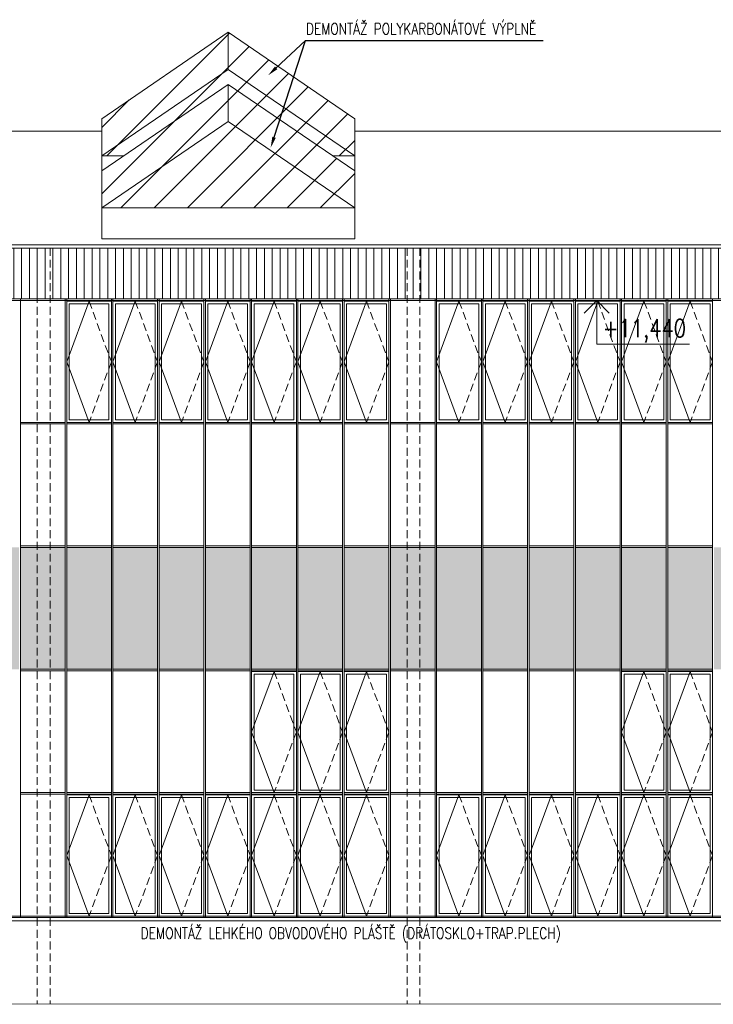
# Model space of a CAD drawing. Header units: millimetres. Extents: x -485339 to 286898, y -1189934 to 1602269.
# Tile 171 of 230: x -110267 to -99017, y -547485 to -531530. Entities that reach past the tile are written whole.
import ezdxf
from ezdxf import colors
from ezdxf.entities.mleader import LeaderData, LeaderLine
from ezdxf.enums import TextEntityAlignment as Align
from ezdxf.math import Vec2, Vec3

# ---------------------------------------------------------------- set-up
doc = ezdxf.new("R2010")
doc.units = ezdxf.units.MM
doc.header["$LTSCALE"] = 10
doc.linetypes.add('DASHED', pattern=[19.05, 12.7, -6.35])
doc.linetypes.add('ČÁRKOVANÁ', pattern=[19.05, 12.7, -6.35])
for name, color, linetype, lineweight, true_color in [('BOUR_OBV.PLÁŠT', 7, 'Continuous', 18, 0x4ccd32), ('BOUR_OKNA', 7, 'Continuous', 18, 0x4ccd32), ('BOUR_ŠRAFY', 7, 'Continuous', 18, 0x4ccd32), ('BOURÁNÍ_POPIS', 7, 'Continuous', 18, 0x4ccd32)]:
    doc.layers.add(name, color=color, linetype=linetype, lineweight=lineweight, true_color=true_color)
for name, color, linetype, lineweight in [('St_kóty_výškové', 132, 'Continuous', 18), ('St_otvory_okna', 40, 'Continuous', 18), ('St_sloupy_opláštění_pohled', 25, 'ČÁRKOVANÁ', 18), ('St_čáry_obrys', 5, 'Continuous', 35), ('St_čáry_plné', 250, 'Continuous', 18), ('St_šrafy', 250, 'Continuous', 18)]:
    doc.layers.add(name, color=color, linetype=linetype, lineweight=lineweight)
doc.styles.add('ROMANS', font='romans.shx', dxfattribs={"width": 0.8})
doc.styles.get("Standard").update_dxf_attribs({"font": 'simplex.shx', "width": 0.8})

# ---------------------------------------------------------------- blocks, each defined once
blk = doc.blocks.new('*U3875')
at = {"layer": 'St_sloupy_opláštění_pohled'}
for points in [[(-105, 6125), (-105, -6125)], [(105, 6125), (105, -6125)]]:
    blk.add_lwpolyline(points, dxfattribs=at)
blk = doc.blocks.new('*U3876')
at = {"layer": 'St_šrafy'}
for p in [(-36000, 0), (-30000, 0)]:
    blk.add_blockref('*U3875', p, dxfattribs=at)
blk = doc.blocks.new('*U4025')
at = {"layer": 'St_čáry_plné'}
for points in [[(2050, 273), (0, 1674), (-2050, 273)], [(0, 1073), (0, 1674)], [(2050, -328), (0, 1073), (-2050, -328)], [(2050, -573), (0, 828), (-2050, -573)], [(0, 227), (0, 828)], [(-2050, -1674), (-2050, 273)], [(2050, -1174), (0, 227), (-2050, -1174)], [(2050, -1674), (2050, 273)], [(-2050, -328), (-1691, -328)], [(2050, -328), (1691, -328)], [(-2050, -1174), (2050, -1174)], [(-2050, -1674), (2050, -1674)]]:
    blk.add_lwpolyline(points, dxfattribs=at)
blk = doc.blocks.new('*U4026')
at = {"layer": 'St_čáry_plné'}
blk.add_blockref('*U4025', (24000, 0), dxfattribs=at)
blk = doc.blocks.new('*U4034')
at = {"color": 0, "linetype": 'ByBlock', "lineweight": -2}
blk.add_line((3, 0), (-7, 0), dxfattribs=at)
for points in [[(0, 0), (0, -6.12), (0, -6.12), (-13, -6.12)], [(1.75, -1.75), (0, 0), (-1.75, -1.75)]]:
    blk.add_lwpolyline(points, dxfattribs=at)
at = {"color": 0, "linetype": 'ByBlock', "lineweight": -2, "style": 'ROMANS', "width": 0.8}
for tag, p in [('VYSKA', (-3.45, -2.62)), ('POPIS_001', (-12.5, -7.13))]:
    blk.add_attdef(tag, text='', height=2.5, dxfattribs=at).set_placement(p, align=Align.TOP_RIGHT)
blk = doc.blocks.new('G$CE9516F89')
at = {"layer": 'St_otvory_okna', "color": 0}
for points in [[(0, 0), (725, 0), (725, 1962.5), (0, 1962.5)], [(40, 40), (685, 40), (685, 1922.5), (40, 1922.5)]]:
    blk.add_lwpolyline(points, close=True, dxfattribs=at)
blk.add_lwpolyline([(362.5, 1962.5), (0, 981.25), (362.5, 0)], dxfattribs=at)
at = {"layer": 'St_otvory_okna', "color": 0, "linetype": 'ČÁRKOVANÁ'}
blk.add_lwpolyline([(362.5, 1962.5), (725, 981.25), (362.5, 0)], dxfattribs=at)

msp = doc.modelspace()

# ---------------------------------------------------------------- hatches: boundary and pattern name
at = {"layer": 'BOUR_ŠRAFY', "linetype": 'DASHED'}
h = msp.add_hatch(dxfattribs=at)
h.set_pattern_fill('ANSI31', color=256, scale=120)
h.set_pattern_definition([(45, (24000, 0), (-269.40768, 269.40768), [])])
h.paths.add_polyline_path([(-108934.2, -534580.9), (-104834.2, -534580.9), (-104834.2, -533979.8), (-105192.9, -533734.7), (-104834.2, -533734.7), (-104834.2, -533133.5), (-106884.2, -531733.1), (-108934.2, -533133.5), (-108934.2, -533734.7), (-108575.4, -533734.7), (-108934.2, -533979.8)])
at = {"layer": 'BOUR_ŠRAFY'}
h = msp.add_hatch(dxfattribs=at)
h.set_pattern_fill('ANSI31', color=256, scale=40, angle=45)
h.set_pattern_definition([(90, (0, 160416.98), (-127, 8e-15), [])])
h.paths.add_polyline_path([(-105754.9, -536055.2), (-105029.9, -536055.2), (-105004.9, -536055.2), (-104279.9, -536055.2), (-104254.9, -536055.2), (-103529.9, -536055.2), (-103504.9, -536055.2), (-102779.9, -536055.2), (-102754.9, -536055.2), (-102029.9, -536055.2), (-102004.9, -536055.2), (-101279.9, -536055.2), (-101254.9, -536055.2), (-100529.9, -536055.2), (-100504.9, -536055.2), (-99779.9, -536055.2), (-99754.9, -536055.2), (-99029.9, -536055.2), (-99004.9, -536055.2), (-98279.9, -536055.2), (-98254.9, -536055.2), (-97529.9, -536055.2), (-97504.9, -536055.2), (-96779.9, -536055.2), (-96754.9, -536055.2), (-96029.9, -536055.2), (-96004.9, -536055.2), (-95279.9, -536055.2), (-95254.9, -536055.2), (-94529.9, -536055.2), (-94504.9, -536055.2), (-93779.9, -536055.2), (-93754.9, -536055.2), (-93029.9, -536055.2), (-93004.9, -536055.2), (-92279.9, -536055.2), (-92254.9, -536055.2), (-91529.9, -536055.2), (-91504.9, -536055.2), (-90779.9, -536055.2), (-90754.9, -536055.2), (-90029.9, -536055.2), (-90004.9, -536055.2), (-89279.9, -536055.2), (-89254.9, -536055.2), (-88529.9, -536055.2), (-88504.9, -536055.2), (-87779.9, -536055.2), (-87754.9, -536055.2), (-87029.9, -536055.2), (-87004.9, -536055.2), (-86279.9, -536055.2), (-86254.9, -536055.2), (-85529.9, -536055.2), (-85504.9, -536055.2), (-84779.9, -536055.2), (-84754.9, -536055.2), (-84029.9, -536055.2), (-84004.9, -536055.2), (-83279.9, -536055.2), (-83254.9, -536055.2), (-82529.9, -536055.2), (-82504.9, -536055.2), (-81779.9, -536055.2), (-81754.9, -536055.2), (-81029.9, -536055.2), (-81004.9, -536055.2), (-80279.9, -536055.2), (-80254.9, -536055.2), (-79529.9, -536055.2), (-79504.9, -536055.2), (-78779.9, -536055.2), (-78754.9, -536055.2), (-78029.9, -536055.2), (-78004.9, -536055.2), (-77279.9, -536055.2), (-77254.9, -536055.2), (-76529.9, -536055.2), (-76504.9, -536055.2), (-75779.9, -536055.2), (-75754.9, -536055.2), (-75029.9, -536055.2), (-75004.9, -536055.2), (-74279.9, -536055.2), (-74254.9, -536055.2), (-73529.9, -536055.2), (-73504.9, -536055.2), (-72779.9, -536055.2), (-72754.9, -536055.2), (-72029.9, -536055.2), (-72004.9, -536055.2), (-71279.9, -536055.2), (-71254.9, -536055.2), (-70529.9, -536055.2), (-70504.9, -536055.2), (-70504.9, -535230.1), (-140279.9, -535230.1), (-140279.9, -536055.2), (-140254.9, -536055.2), (-139529.9, -536055.2), (-139504.9, -536055.2), (-138779.9, -536055.2), (-138754.9, -536055.2), (-138029.9, -536055.2), (-138004.9, -536055.2), (-137279.9, -536055.2), (-137254.9, -536055.2), (-136529.9, -536055.2), (-136504.9, -536055.2), (-135779.9, -536055.2), (-135754.9, -536055.2), (-135029.9, -536055.2), (-135004.9, -536055.2), (-134279.9, -536055.2), (-134254.9, -536055.2), (-133529.9, -536055.2), (-133504.9, -536055.2), (-132779.9, -536055.2), (-132754.9, -536055.2), (-132029.9, -536055.2), (-132004.9, -536055.2), (-131279.9, -536055.2), (-131254.9, -536055.2), (-130529.9, -536055.2), (-130504.9, -536055.2), (-129779.9, -536055.2), (-129754.9, -536055.2), (-129029.9, -536055.2), (-129004.9, -536055.2), (-128279.9, -536055.2), (-128254.9, -536055.2), (-127529.9, -536055.2), (-127504.9, -536055.2), (-126779.9, -536055.2), (-126754.9, -536055.2), (-126029.9, -536055.2), (-126004.9, -536055.2), (-125279.9, -536055.2), (-125254.9, -536055.2), (-124529.9, -536055.2), (-124504.9, -536055.2), (-123779.9, -536055.2), (-123754.9, -536055.2), (-123029.9, -536055.2), (-123004.9, -536055.2), (-122279.9, -536055.2), (-122254.9, -536055.2), (-121529.9, -536055.2), (-121504.9, -536055.2), (-120779.9, -536055.2), (-120754.9, -536055.2), (-120029.9, -536055.2), (-120004.9, -536055.2), (-119279.9, -536055.2), (-119254.9, -536055.2), (-118529.9, -536055.2), (-118504.9, -536055.2), (-117779.9, -536055.2), (-117754.9, -536055.2), (-117029.9, -536055.2), (-117004.9, -536055.2), (-116279.9, -536055.2), (-116254.9, -536055.2), (-115529.9, -536055.2), (-115504.9, -536055.2), (-114779.9, -536055.2), (-114754.9, -536055.2), (-114029.9, -536055.2), (-114004.9, -536055.2), (-113279.9, -536055.2), (-113254.9, -536055.2), (-112529.9, -536055.2), (-112504.9, -536055.2), (-111779.9, -536055.2), (-111754.9, -536055.2), (-111029.9, -536055.2), (-111004.9, -536055.2), (-110279.9, -536055.2), (-110254.9, -536055.2), (-109529.9, -536055.2), (-109504.9, -536055.2), (-108779.9, -536055.2), (-108754.9, -536055.2), (-108029.9, -536055.2), (-108004.9, -536055.2), (-107279.9, -536055.2), (-107254.9, -536055.2), (-106529.9, -536055.2), (-106504.9, -536055.2), (-105779.9, -536055.2)])
at = {"layer": 'St_otvory_okna'}
h = msp.add_hatch(color=254, dxfattribs=at)
h.dxf.hatch_style = 1
h.paths.add_polyline_path([(-139504.9, -542055.2), (-138779.9, -542055.2), (-138779.9, -540080.2), (-139504.9, -540080.2)])
h.paths.add_polyline_path([(-138029.9, -540080.2), (-138754.9, -540080.2), (-138754.9, -542055.2), (-138029.9, -542055.2)])
h.paths.add_polyline_path([(-137279.9, -540080.2), (-138004.9, -540080.2), (-138004.9, -542055.2), (-137279.9, -542055.2)])
h.paths.add_polyline_path([(-136529.9, -540080.2), (-137254.9, -540080.2), (-137254.9, -542055.2), (-136529.9, -542055.2)])
h.paths.add_polyline_path([(-136504.9, -542055.2), (-135779.9, -542055.2), (-135779.9, -540080.2), (-136504.9, -540080.2)])
h.paths.add_polyline_path([(-135754.9, -542055.2), (-135029.9, -542055.2), (-135029.9, -540080.2), (-135754.9, -540080.2)])
h.paths.add_polyline_path([(-135004.9, -542055.2), (-134279.9, -542055.2), (-134279.9, -540080.2), (-135004.9, -540080.2)])
h.paths.add_polyline_path([(-134254.9, -542055.2), (-133529.9, -542055.2), (-133529.9, -540080.2), (-134254.9, -540080.2)])
h.paths.add_polyline_path([(-132779.9, -540080.2), (-133504.9, -540080.2), (-133504.9, -542055.2), (-132779.9, -542055.2)])
h.paths.add_polyline_path([(-132754.9, -542055.2), (-132029.9, -542055.2), (-132029.9, -540080.2), (-132754.9, -540080.2)])
h.paths.add_polyline_path([(-132004.9, -542055.2), (-131279.9, -542055.2), (-131279.9, -540080.2), (-132004.9, -540080.2)])
h.paths.add_polyline_path([(-131254.9, -542055.2), (-130529.9, -542055.2), (-130529.9, -540080.2), (-131254.9, -540080.2)])
h.paths.add_polyline_path([(-130504.9, -542055.2), (-129779.9, -542055.2), (-129779.9, -540080.2), (-130504.9, -540080.2)])
h.paths.add_polyline_path([(-129754.9, -542055.2), (-129029.9, -542055.2), (-129029.9, -540080.2), (-129754.9, -540080.2)])
h.paths.add_polyline_path([(-129004.9, -542055.2), (-128279.9, -542055.2), (-128279.9, -540080.2), (-129004.9, -540080.2)])
h.paths.add_polyline_path([(-128254.9, -542055.2), (-127529.9, -542055.2), (-127529.9, -540080.2), (-128254.9, -540080.2)])
h.paths.add_polyline_path([(-127504.9, -542055.2), (-126779.9, -542055.2), (-126779.9, -540080.2), (-127504.9, -540080.2)])
h.paths.add_polyline_path([(-126754.9, -542055.2), (-126029.9, -542055.2), (-126029.9, -540080.2), (-126754.9, -540080.2)])
h.paths.add_polyline_path([(-126004.9, -542055.2), (-125279.9, -542055.2), (-125279.9, -540080.2), (-126004.9, -540080.2)])
h.paths.add_polyline_path([(-125254.9, -542055.2), (-124529.9, -542055.2), (-124529.9, -540080.2), (-125254.9, -540080.2)])
h.paths.add_polyline_path([(-124504.9, -542055.2), (-123779.9, -542055.2), (-123779.9, -540080.2), (-124504.9, -540080.2)])
h.paths.add_polyline_path([(-123754.9, -542055.2), (-123029.9, -542055.2), (-123029.9, -540080.2), (-123754.9, -540080.2)])
h.paths.add_polyline_path([(-123004.9, -542055.2), (-122279.9, -542055.2), (-122279.9, -540080.2), (-123004.9, -540080.2)])
h.paths.add_polyline_path([(-122254.9, -542055.2), (-121529.9, -542055.2), (-121529.9, -540080.2), (-122254.9, -540080.2)])
h.paths.add_polyline_path([(-121504.9, -542055.2), (-120779.9, -542055.2), (-120779.9, -540080.2), (-121504.9, -540080.2)])
h.paths.add_polyline_path([(-120754.9, -542055.2), (-120029.9, -542055.2), (-120029.9, -540080.2), (-120754.9, -540080.2)])
h.paths.add_polyline_path([(-120004.9, -542055.2), (-119279.9, -542055.2), (-119279.9, -540080.2), (-120004.9, -540080.2)])
h.paths.add_polyline_path([(-119254.9, -542055.2), (-118529.9, -542055.2), (-118529.9, -540080.2), (-119254.9, -540080.2)])
h.paths.add_polyline_path([(-118504.9, -542055.2), (-117779.9, -542055.2), (-117779.9, -540080.2), (-118504.9, -540080.2)])
h.paths.add_polyline_path([(-117754.9, -542055.2), (-117029.9, -542055.2), (-117029.9, -540080.2), (-117754.9, -540080.2)])
h.paths.add_polyline_path([(-116254.9, -542055.2), (-115529.9, -542055.2), (-115529.9, -540080.2), (-116254.9, -540080.2)])
h.paths.add_polyline_path([(-117004.9, -542055.2), (-116279.9, -542055.2), (-116279.9, -540080.2), (-117004.9, -540080.2)])
h.paths.add_polyline_path([(-115504.9, -542055.2), (-114779.9, -542055.2), (-114779.9, -540080.2), (-115504.9, -540080.2)])
h.paths.add_polyline_path([(-114754.9, -542055.2), (-114029.9, -542055.2), (-114029.9, -540080.2), (-114754.9, -540080.2)])
h.paths.add_polyline_path([(-114004.9, -542055.2), (-113279.9, -542055.2), (-113279.9, -540080.2), (-114004.9, -540080.2)])
h.paths.add_polyline_path([(-113254.9, -542055.2), (-112529.9, -542055.2), (-112529.9, -540080.2), (-113254.9, -540080.2)])
h.paths.add_polyline_path([(-112504.9, -542055.2), (-111779.9, -542055.2), (-111779.9, -540080.2), (-112504.9, -540080.2)])
h.paths.add_polyline_path([(-111754.9, -542055.2), (-111029.9, -542055.2), (-111029.9, -540080.2), (-111754.9, -540080.2)])
h.paths.add_polyline_path([(-111004.9, -542055.2), (-110279.9, -542055.2), (-110279.9, -540080.2), (-111004.9, -540080.2)])
h.paths.add_polyline_path([(-110254.9, -542055.2), (-109529.9, -542055.2), (-109529.9, -540080.2), (-110254.9, -540080.2)])
h.paths.add_polyline_path([(-109504.9, -542055.2), (-108779.9, -542055.2), (-108779.9, -540080.2), (-109504.9, -540080.2)])
h.paths.add_polyline_path([(-108754.9, -542055.2), (-108029.9, -542055.2), (-108029.9, -540080.2), (-108754.9, -540080.2)])
h.paths.add_polyline_path([(-108004.9, -542055.2), (-107279.9, -542055.2), (-107279.9, -540080.2), (-108004.9, -540080.2)])
h.paths.add_polyline_path([(-107254.9, -542055.2), (-106529.9, -542055.2), (-106529.9, -540080.2), (-107254.9, -540080.2)])
h.paths.add_polyline_path([(-106504.9, -542055.2), (-105779.9, -542055.2), (-105779.9, -540080.2), (-106504.9, -540080.2)])
h.paths.add_polyline_path([(-105754.9, -542055.2), (-105029.9, -542055.2), (-105029.9, -540080.2), (-105754.9, -540080.2)])
h.paths.add_polyline_path([(-105004.9, -542055.2), (-104279.9, -542055.2), (-104279.9, -540080.2), (-105004.9, -540080.2)])
h.paths.add_polyline_path([(-104254.9, -542055.2), (-103529.9, -542055.2), (-103529.9, -540080.2), (-104254.9, -540080.2)])
h.paths.add_polyline_path([(-103504.9, -542055.2), (-102779.9, -542055.2), (-102779.9, -540080.2), (-103504.9, -540080.2)])
h.paths.add_polyline_path([(-102754.9, -542055.2), (-102029.9, -542055.2), (-102029.9, -540080.2), (-102754.9, -540080.2)])
h.paths.add_polyline_path([(-102004.9, -542055.2), (-101279.9, -542055.2), (-101279.9, -540080.2), (-102004.9, -540080.2)])
h.paths.add_polyline_path([(-101254.9, -542055.2), (-100529.9, -542055.2), (-100529.9, -540080.2), (-101254.9, -540080.2)])
h.paths.add_polyline_path([(-100504.9, -542055.2), (-99779.9, -542055.2), (-99779.9, -540080.2), (-100504.9, -540080.2)])
h.paths.add_polyline_path([(-99754.9, -542055.2), (-99029.9, -542055.2), (-99029.9, -540080.2), (-99754.9, -540080.2)])
h.paths.add_polyline_path([(-99004.9, -542055.2), (-98279.9, -542055.2), (-98279.9, -540080.2), (-99004.9, -540080.2)])
h.paths.add_polyline_path([(-98254.9, -542055.2), (-97529.9, -542055.2), (-97529.9, -540080.2), (-98254.9, -540080.2)])
h.paths.add_polyline_path([(-97504.9, -542055.2), (-96779.9, -542055.2), (-96779.9, -540080.2), (-97504.9, -540080.2)])
h.paths.add_polyline_path([(-96754.9, -542055.2), (-96029.9, -542055.2), (-96029.9, -540080.2), (-96754.9, -540080.2)])
h.paths.add_polyline_path([(-96004.9, -542055.2), (-95279.9, -542055.2), (-95279.9, -540080.2), (-96004.9, -540080.2)])
h.paths.add_polyline_path([(-95254.9, -542055.2), (-94529.9, -542055.2), (-94529.9, -540080.2), (-95254.9, -540080.2)])
h.paths.add_polyline_path([(-94504.9, -542055.2), (-93779.9, -542055.2), (-93779.9, -540080.2), (-94504.9, -540080.2)])
h.paths.add_polyline_path([(-93754.9, -542055.2), (-93029.9, -542055.2), (-93029.9, -540080.2), (-93754.9, -540080.2)])
h.paths.add_polyline_path([(-93004.9, -542055.2), (-92279.9, -542055.2), (-92279.9, -540080.2), (-93004.9, -540080.2)])
h.paths.add_polyline_path([(-92254.9, -542055.2), (-91529.9, -542055.2), (-91529.9, -540080.2), (-92254.9, -540080.2)])
h.paths.add_polyline_path([(-91504.9, -542055.2), (-90779.9, -542055.2), (-90779.9, -540080.2), (-91504.9, -540080.2)])
h.paths.add_polyline_path([(-90754.9, -542055.2), (-90029.9, -542055.2), (-90029.9, -540080.2), (-90754.9, -540080.2)])
h.paths.add_polyline_path([(-90004.9, -542055.2), (-89279.9, -542055.2), (-89279.9, -540080.2), (-90004.9, -540080.2)])
h.paths.add_polyline_path([(-89254.9, -542055.2), (-88529.9, -542055.2), (-88529.9, -540080.2), (-89254.9, -540080.2)])
h.paths.add_polyline_path([(-88504.9, -542055.2), (-87779.9, -542055.2), (-87779.9, -540080.2), (-88504.9, -540080.2)])
h.paths.add_polyline_path([(-87754.9, -542055.2), (-87029.9, -542055.2), (-87029.9, -540080.2), (-87754.9, -540080.2)])
h.paths.add_polyline_path([(-87004.9, -542055.2), (-86279.9, -542055.2), (-86279.9, -540080.2), (-87004.9, -540080.2)])
h.paths.add_polyline_path([(-86254.9, -542055.2), (-85529.9, -542055.2), (-85529.9, -540080.2), (-86254.9, -540080.2)])
h.paths.add_polyline_path([(-85504.9, -542055.2), (-84779.9, -542055.2), (-84779.9, -540080.2), (-85504.9, -540080.2)])
h.paths.add_polyline_path([(-84754.9, -542055.2), (-84029.9, -542055.2), (-84029.9, -540080.2), (-84754.9, -540080.2)])
h.paths.add_polyline_path([(-84004.9, -542055.2), (-83279.9, -542055.2), (-83279.9, -540080.2), (-84004.9, -540080.2)])
h.paths.add_polyline_path([(-83254.9, -542055.2), (-82529.9, -542055.2), (-82529.9, -540080.2), (-83254.9, -540080.2)])
h.paths.add_polyline_path([(-82504.9, -542055.2), (-81779.9, -542055.2), (-81779.9, -540080.2), (-82504.9, -540080.2)])
h.paths.add_polyline_path([(-81754.9, -542055.2), (-81029.9, -542055.2), (-81029.9, -540080.2), (-81754.9, -540080.2)])
h.paths.add_polyline_path([(-81004.9, -542055.2), (-80279.9, -542055.2), (-80279.9, -540080.2), (-81004.9, -540080.2)])
h.paths.add_polyline_path([(-80254.9, -542055.2), (-79529.9, -542055.2), (-79529.9, -540080.2), (-80254.9, -540080.2)])
h.paths.add_polyline_path([(-79504.9, -542055.2), (-78779.9, -542055.2), (-78779.9, -540080.2), (-79504.9, -540080.2)])
h.paths.add_polyline_path([(-78754.9, -542055.2), (-78029.9, -542055.2), (-78029.9, -540080.2), (-78754.9, -540080.2)])
h.paths.add_polyline_path([(-78004.9, -542055.2), (-77279.9, -542055.2), (-77279.9, -540080.2), (-78004.9, -540080.2)])
h.paths.add_polyline_path([(-77254.9, -542055.2), (-76529.9, -542055.2), (-76529.9, -540080.2), (-77254.9, -540080.2)])
h.paths.add_polyline_path([(-76504.9, -542055.2), (-75779.9, -542055.2), (-75779.9, -540080.2), (-76504.9, -540080.2)])
h.paths.add_polyline_path([(-75754.9, -542055.2), (-75029.9, -542055.2), (-75029.9, -540080.2), (-75754.9, -540080.2)])
h.paths.add_polyline_path([(-75004.9, -542055.2), (-74279.9, -542055.2), (-74279.9, -540080.2), (-75004.9, -540080.2)])
h.paths.add_polyline_path([(-74254.9, -542055.2), (-73529.9, -542055.2), (-73529.9, -540080.2), (-74254.9, -540080.2)])
h.paths.add_polyline_path([(-72779.9, -540080.2), (-73504.9, -540080.2), (-73504.9, -542055.2), (-72779.9, -542055.2)])
h.paths.add_polyline_path([(-72029.9, -540080.2), (-72754.9, -540080.2), (-72754.9, -542055.2), (-72029.9, -542055.2)])
h.paths.add_polyline_path([(-71279.9, -540080.2), (-72004.9, -540080.2), (-72004.9, -542055.2), (-71279.9, -542055.2)])
h.paths.add_polyline_path([(-70529.9, -540080.2), (-71254.9, -540080.2), (-71254.9, -542055.2), (-70529.9, -542055.2)])

# ---------------------------------------------------------------- linework, layer by layer
at = {"layer": 'BOUR_OBV.PLÁŠT'}
for p, q in [((-140279.9, -536055.2), (-70504.9, -536055.2)), ((-140254.9, -536080.2), (-70529.9, -536080.2)), ((-110254.9, -540080.2), (-110254.9, -542055.2)), ((-109529.9, -540080.2), (-110254.9, -540080.2)), ((-109529.9, -542055.2), (-109529.9, -540080.2)), ((-109504.9, -540080.2), (-109504.9, -542055.2)), ((-108779.9, -540080.2), (-109504.9, -540080.2)), ((-108779.9, -542055.2), (-108779.9, -540080.2)), ((-108754.9, -540080.2), (-108754.9, -542055.2)), ((-108029.9, -540080.2), (-108754.9, -540080.2)), ((-108029.9, -542055.2), (-108029.9, -540080.2)), ((-108004.9, -540080.2), (-108004.9, -542055.2)), ((-107279.9, -540080.2), (-108004.9, -540080.2)), ((-107279.9, -542055.2), (-107279.9, -540080.2)), ((-107254.9, -540080.2), (-107254.9, -542055.2)), ((-106529.9, -540080.2), (-107254.9, -540080.2)), ((-106529.9, -542055.2), (-106529.9, -540080.2)), ((-106504.9, -540080.2), (-106504.9, -542055.2)), ((-105779.9, -540080.2), (-106504.9, -540080.2)), ((-105779.9, -542055.2), (-105779.9, -540080.2)), ((-105754.9, -540080.2), (-105754.9, -542055.2)), ((-105029.9, -540080.2), (-105754.9, -540080.2)), ((-105029.9, -542055.2), (-105029.9, -540080.2)), ((-105004.9, -540080.2), (-105004.9, -542055.2)), ((-104279.9, -540080.2), (-105004.9, -540080.2)), ((-104279.9, -542055.2), (-104279.9, -540080.2)), ((-104254.9, -540080.2), (-104254.9, -542055.2)), ((-103529.9, -540080.2), (-104254.9, -540080.2)), ((-103529.9, -542055.2), (-103529.9, -540080.2)), ((-103504.9, -540080.2), (-103504.9, -542055.2)), ((-102779.9, -540080.2), (-103504.9, -540080.2)), ((-102779.9, -542055.2), (-102779.9, -540080.2)), ((-102754.9, -540080.2), (-102754.9, -542055.2)), ((-102029.9, -540080.2), (-102754.9, -540080.2)), ((-102029.9, -542055.2), (-102029.9, -540080.2)), ((-102004.9, -540080.2), (-102004.9, -542055.2)), ((-101279.9, -540080.2), (-102004.9, -540080.2)), ((-101279.9, -542055.2), (-101279.9, -540080.2)), ((-101254.9, -540080.2), (-101254.9, -542055.2)), ((-100529.9, -540080.2), (-101254.9, -540080.2)), ((-100529.9, -542055.2), (-100529.9, -540080.2)), ((-100504.9, -540080.2), (-100504.9, -542055.2)), ((-99779.9, -540080.2), (-100504.9, -540080.2)), ((-99779.9, -542055.2), (-99779.9, -540080.2)), ((-99754.9, -540080.2), (-99754.9, -542055.2)), ((-99029.9, -540080.2), (-99754.9, -540080.2)), ((-99029.9, -542055.2), (-99029.9, -540080.2)), ((-110254.9, -542055.2), (-109529.9, -542055.2)), ((-109504.9, -542055.2), (-108779.9, -542055.2)), ((-108754.9, -542055.2), (-108029.9, -542055.2)), ((-108004.9, -542055.2), (-107279.9, -542055.2)), ((-107254.9, -542055.2), (-106529.9, -542055.2)), ((-106504.9, -542055.2), (-105779.9, -542055.2)), ((-105754.9, -542055.2), (-105029.9, -542055.2)), ((-105004.9, -542055.2), (-104279.9, -542055.2)), ((-104254.9, -542055.2), (-103529.9, -542055.2)), ((-103504.9, -542055.2), (-102779.9, -542055.2)), ((-102754.9, -542055.2), (-102029.9, -542055.2)), ((-102004.9, -542055.2), (-101279.9, -542055.2)), ((-101254.9, -542055.2), (-100529.9, -542055.2)), ((-100504.9, -542055.2), (-99779.9, -542055.2)), ((-99754.9, -542055.2), (-99029.9, -542055.2)), ((-70504.9, -546080.2), (-140279.9, -546080.2)), ((-70529.9, -546055.2), (-140254.9, -546055.2))]:
    msp.add_line(p, q, dxfattribs=at)
for points in [[(-110254.9, -536055.2), (-109529.9, -536055.2)], [(-110254.9, -546080.2), (-110254.9, -536055.2)], [(-110254.9, -536080.2), (-109529.9, -536080.2)], [(-109529.9, -546080.2), (-109529.9, -536055.2)], [(-109504.9, -536055.2), (-108779.9, -536055.2)], [(-109504.9, -546080.2), (-109504.9, -536055.2)], [(-109504.9, -536080.2), (-108779.9, -536080.2)], [(-108779.9, -546080.2), (-108779.9, -536055.2)], [(-108754.9, -536055.2), (-108029.9, -536055.2)], [(-108754.9, -546080.2), (-108754.9, -536055.2)], [(-108754.9, -536080.2), (-108029.9, -536080.2)], [(-108029.9, -546080.2), (-108029.9, -536055.2)], [(-108004.9, -536055.2), (-107279.9, -536055.2)], [(-108004.9, -546080.2), (-108004.9, -536055.2)], [(-108004.9, -536080.2), (-107279.9, -536080.2)], [(-107279.9, -546080.2), (-107279.9, -536055.2)], [(-107254.9, -536055.2), (-106529.9, -536055.2)], [(-107254.9, -546080.2), (-107254.9, -536055.2)], [(-107254.9, -536080.2), (-106529.9, -536080.2)], [(-106529.9, -546080.2), (-106529.9, -536055.2)], [(-106504.9, -536055.2), (-105779.9, -536055.2)], [(-106504.9, -546080.2), (-106504.9, -536055.2)], [(-106504.9, -536080.2), (-105779.9, -536080.2)], [(-105779.9, -546080.2), (-105779.9, -536055.2)], [(-105754.9, -536055.2), (-105029.9, -536055.2)], [(-105754.9, -546080.2), (-105754.9, -536055.2)], [(-105754.9, -536080.2), (-105029.9, -536080.2)], [(-105029.9, -546080.2), (-105029.9, -536055.2)], [(-105004.9, -536055.2), (-104279.9, -536055.2)], [(-105004.9, -546080.2), (-105004.9, -536055.2)], [(-105004.9, -536080.2), (-104279.9, -536080.2)], [(-104279.9, -546080.2), (-104279.9, -536055.2)], [(-104254.9, -536055.2), (-103529.9, -536055.2)], [(-104254.9, -546080.2), (-104254.9, -536055.2)], [(-104254.9, -536080.2), (-103529.9, -536080.2)], [(-103529.9, -546080.2), (-103529.9, -536055.2)], [(-103504.9, -536055.2), (-102779.9, -536055.2)], [(-103504.9, -546080.2), (-103504.9, -536055.2)], [(-103504.9, -536080.2), (-102779.9, -536080.2)], [(-102779.9, -546080.2), (-102779.9, -536055.2)], [(-102754.9, -536055.2), (-102029.9, -536055.2)], [(-102754.9, -546080.2), (-102754.9, -536055.2)], [(-102754.9, -536080.2), (-102029.9, -536080.2)], [(-102029.9, -546080.2), (-102029.9, -536055.2)], [(-102004.9, -536055.2), (-101279.9, -536055.2)], [(-102004.9, -546080.2), (-102004.9, -536055.2)], [(-102004.9, -536080.2), (-101279.9, -536080.2)], [(-101279.9, -546080.2), (-101279.9, -536055.2)], [(-101254.9, -536055.2), (-100529.9, -536055.2)], [(-101254.9, -546080.2), (-101254.9, -536055.2)], [(-101254.9, -536080.2), (-100529.9, -536080.2)], [(-100529.9, -546080.2), (-100529.9, -536055.2)], [(-100504.9, -536055.2), (-99779.9, -536055.2)], [(-100504.9, -546080.2), (-100504.9, -536055.2)], [(-100504.9, -536080.2), (-99779.9, -536080.2)], [(-99779.9, -546080.2), (-99779.9, -536055.2)], [(-99754.9, -536055.2), (-99029.9, -536055.2)], [(-99754.9, -546080.2), (-99754.9, -536055.2)], [(-99754.9, -536080.2), (-99029.9, -536080.2)], [(-99029.9, -546080.2), (-99029.9, -536055.2)], [(-110254.9, -538055.2), (-109529.9, -538055.2)], [(-110254.9, -538080.2), (-109529.9, -538080.2)], [(-109504.9, -538055.2), (-108779.9, -538055.2)], [(-109504.9, -538080.2), (-108779.9, -538080.2)], [(-108754.9, -538055.2), (-108029.9, -538055.2)], [(-108754.9, -538080.2), (-108029.9, -538080.2)], [(-108004.9, -538055.2), (-107279.9, -538055.2)], [(-108004.9, -538080.2), (-107279.9, -538080.2)], [(-107254.9, -538055.2), (-106529.9, -538055.2)], [(-107254.9, -538080.2), (-106529.9, -538080.2)], [(-106504.9, -538055.2), (-105779.9, -538055.2)], [(-106504.9, -538080.2), (-105779.9, -538080.2)], [(-105754.9, -538055.2), (-105029.9, -538055.2)], [(-105754.9, -538080.2), (-105029.9, -538080.2)], [(-105004.9, -538055.2), (-104279.9, -538055.2)], [(-105004.9, -538080.2), (-104279.9, -538080.2)], [(-104254.9, -538055.2), (-103529.9, -538055.2)], [(-104254.9, -538080.2), (-103529.9, -538080.2)], [(-103504.9, -538055.2), (-102779.9, -538055.2)], [(-103504.9, -538080.2), (-102779.9, -538080.2)], [(-102754.9, -538055.2), (-102029.9, -538055.2)], [(-102754.9, -538080.2), (-102029.9, -538080.2)], [(-102004.9, -538055.2), (-101279.9, -538055.2)], [(-102004.9, -538080.2), (-101279.9, -538080.2)], [(-101254.9, -538055.2), (-100529.9, -538055.2)], [(-101254.9, -538080.2), (-100529.9, -538080.2)], [(-100504.9, -538055.2), (-99779.9, -538055.2)], [(-100504.9, -538080.2), (-99779.9, -538080.2)], [(-99754.9, -538055.2), (-99029.9, -538055.2)], [(-99754.9, -538080.2), (-99029.9, -538080.2)], [(-110254.9, -540055.2), (-109529.9, -540055.2)], [(-110254.9, -540080.2), (-109529.9, -540080.2)], [(-109504.9, -540055.2), (-108779.9, -540055.2)], [(-109504.9, -540080.2), (-108779.9, -540080.2)], [(-108754.9, -540055.2), (-108029.9, -540055.2)], [(-108754.9, -540080.2), (-108029.9, -540080.2)], [(-108004.9, -540055.2), (-107279.9, -540055.2)], [(-108004.9, -540080.2), (-107279.9, -540080.2)], [(-107254.9, -540055.2), (-106529.9, -540055.2)], [(-107254.9, -540080.2), (-106529.9, -540080.2)], [(-106504.9, -540055.2), (-105779.9, -540055.2)], [(-106504.9, -540080.2), (-105779.9, -540080.2)], [(-105754.9, -540055.2), (-105029.9, -540055.2)], [(-105754.9, -540080.2), (-105029.9, -540080.2)], [(-105004.9, -540055.2), (-104279.9, -540055.2)], [(-105004.9, -540080.2), (-104279.9, -540080.2)], [(-104254.9, -540055.2), (-103529.9, -540055.2)], [(-104254.9, -540080.2), (-103529.9, -540080.2)], [(-103504.9, -540055.2), (-102779.9, -540055.2)], [(-103504.9, -540080.2), (-102779.9, -540080.2)], [(-102754.9, -540055.2), (-102029.9, -540055.2)], [(-102754.9, -540080.2), (-102029.9, -540080.2)], [(-102004.9, -540055.2), (-101279.9, -540055.2)], [(-102004.9, -540080.2), (-101279.9, -540080.2)], [(-101254.9, -540055.2), (-100529.9, -540055.2)], [(-101254.9, -540080.2), (-100529.9, -540080.2)], [(-100504.9, -540055.2), (-99779.9, -540055.2)], [(-100504.9, -540080.2), (-99779.9, -540080.2)], [(-99754.9, -540055.2), (-99029.9, -540055.2)], [(-99754.9, -540080.2), (-99029.9, -540080.2)], [(-110254.9, -542055.2), (-109529.9, -542055.2)], [(-110254.9, -542080.2), (-109529.9, -542080.2)], [(-109504.9, -542055.2), (-108779.9, -542055.2)], [(-109504.9, -542080.2), (-108779.9, -542080.2)], [(-108754.9, -542055.2), (-108029.9, -542055.2)], [(-108754.9, -542080.2), (-108029.9, -542080.2)], [(-108004.9, -542055.2), (-107279.9, -542055.2)], [(-108004.9, -542080.2), (-107279.9, -542080.2)], [(-107254.9, -542055.2), (-106529.9, -542055.2)], [(-107254.9, -542080.2), (-106529.9, -542080.2)], [(-106504.9, -542055.2), (-105779.9, -542055.2)], [(-106504.9, -542080.2), (-105779.9, -542080.2)], [(-105754.9, -542055.2), (-105029.9, -542055.2)], [(-105754.9, -542080.2), (-105029.9, -542080.2)], [(-105004.9, -542055.2), (-104279.9, -542055.2)], [(-105004.9, -542080.2), (-104279.9, -542080.2)], [(-104254.9, -542055.2), (-103529.9, -542055.2)], [(-104254.9, -542080.2), (-103529.9, -542080.2)], [(-103504.9, -542055.2), (-102779.9, -542055.2)], [(-103504.9, -542080.2), (-102779.9, -542080.2)], [(-102754.9, -542055.2), (-102029.9, -542055.2)], [(-102754.9, -542080.2), (-102029.9, -542080.2)], [(-102004.9, -542055.2), (-101279.9, -542055.2)], [(-102004.9, -542080.2), (-101279.9, -542080.2)], [(-101254.9, -542055.2), (-100529.9, -542055.2)], [(-101254.9, -542080.2), (-100529.9, -542080.2)], [(-100504.9, -542055.2), (-99779.9, -542055.2)], [(-100504.9, -542080.2), (-99779.9, -542080.2)], [(-99754.9, -542055.2), (-99029.9, -542055.2)], [(-99754.9, -542080.2), (-99029.9, -542080.2)], [(-110254.9, -544055.2), (-109529.9, -544055.2)], [(-110254.9, -544080.2), (-109529.9, -544080.2)], [(-109504.9, -544055.2), (-108779.9, -544055.2)], [(-109504.9, -544080.2), (-108779.9, -544080.2)], [(-108754.9, -544055.2), (-108029.9, -544055.2)], [(-108754.9, -544080.2), (-108029.9, -544080.2)], [(-108004.9, -544055.2), (-107279.9, -544055.2)], [(-108004.9, -544080.2), (-107279.9, -544080.2)], [(-107254.9, -544055.2), (-106529.9, -544055.2)], [(-107254.9, -544080.2), (-106529.9, -544080.2)], [(-106504.9, -544055.2), (-105779.9, -544055.2)], [(-106504.9, -544080.2), (-105779.9, -544080.2)], [(-105754.9, -544055.2), (-105029.9, -544055.2)], [(-105754.9, -544080.2), (-105029.9, -544080.2)], [(-105004.9, -544055.2), (-104279.9, -544055.2)], [(-105004.9, -544080.2), (-104279.9, -544080.2)], [(-104254.9, -544055.2), (-103529.9, -544055.2)], [(-104254.9, -544080.2), (-103529.9, -544080.2)], [(-103504.9, -544055.2), (-102779.9, -544055.2)], [(-103504.9, -544080.2), (-102779.9, -544080.2)], [(-102754.9, -544055.2), (-102029.9, -544055.2)], [(-102754.9, -544080.2), (-102029.9, -544080.2)], [(-102004.9, -544055.2), (-101279.9, -544055.2)], [(-102004.9, -544080.2), (-101279.9, -544080.2)], [(-101254.9, -544055.2), (-100529.9, -544055.2)], [(-101254.9, -544080.2), (-100529.9, -544080.2)], [(-100504.9, -544055.2), (-99779.9, -544055.2)], [(-100504.9, -544080.2), (-99779.9, -544080.2)], [(-99754.9, -544055.2), (-99029.9, -544055.2)], [(-99754.9, -544080.2), (-99029.9, -544080.2)]]:
    msp.add_lwpolyline(points, dxfattribs=at)
at = {"layer": 'St_čáry_obrys', "const_width": 10}
msp.add_lwpolyline([(-142454.3, -547480.2), (-42636.8, -547480.2)], dxfattribs=at)
at = {"layer": 'St_čáry_plné'}
for points in [[(-140279.9, -546080.2), (-70504.9, -546080.2)], [(-140279.9, -546130.2), (-70504.9, -546130.2)]]:
    msp.add_lwpolyline(points, dxfattribs=at)
at = {"layer": 'St_šrafy'}
for points in [[(-116834.2, -533335.9), (-108934.2, -533335.9)], [(-104834.2, -533335.9), (-96934.2, -533335.9)], [(-140579.9, -535180.1), (-70504.9, -535180.1)], [(-140579.9, -535230.1), (-70504.9, -535230.1)]]:
    msp.add_lwpolyline(points, dxfattribs=at)

# ---------------------------------------------------------------- block references
at = {"layer": 'BOUR_OKNA'}
for p in [(-109504.9, -538055.2), (-108754.9, -538055.2), (-108004.9, -538055.2), (-107254.9, -538055.2), (-106504.9, -538055.2), (-105754.9, -538055.2), (-105004.9, -538055.2), (-103504.9, -538055.2), (-102754.9, -538055.2), (-102004.9, -538055.2), (-101254.9, -538055.2), (-100504.9, -538055.2), (-99754.9, -538055.2), (-106504.9, -544055.2), (-105754.9, -544055.2), (-105004.9, -544055.2), (-100504.9, -544055.2), (-99754.9, -544055.2), (-109504.9, -546055.2), (-108754.9, -546055.2), (-108004.9, -546055.2), (-107254.9, -546055.2), (-106504.9, -546055.2), (-105754.9, -546055.2), (-105004.9, -546055.2), (-103504.9, -546055.2), (-102754.9, -546055.2), (-102004.9, -546055.2), (-101254.9, -546055.2), (-100504.9, -546055.2), (-99754.9, -546055.2)]:
    msp.add_blockref('G$CE9516F89', p, dxfattribs=at)
at = {"layer": 'St_kóty_výškové'}
ref = msp.add_blockref('*U4034', (-100907.4, -536080.2), dxfattribs=dict(at, xscale=-115.8301158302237, yscale=115.8301158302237, zscale=115.8301158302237))
ref.add_attrib('VYSKA', '+11,440', dxfattribs={"layer": '0', "color": 0, "linetype": 'ByBlock', "lineweight": -2, "height": 289.58, "style": 'ROMANS', "width": 0.8}).set_placement((-99459.6, -536384.2), align=Align.TOP_RIGHT)
at = {"layer": 'St_čáry_plné'}
msp.add_blockref('*U4026', (-130884.2, -533407), dxfattribs=at)
at = {"layer": 'St_šrafy'}
msp.add_blockref('*U3876', (-73879.9, -541355.1), dxfattribs=at)

# ---------------------------------------------------------------- texts
at = {"layer": 'BOURÁNÍ_POPIS', "width": 0.8}
msp.add_text('DEMONTÁŽ LEHKÉHO OBVODOVÉHO PLÁŠTĚ (DRÁTOSKLO+TRAP.PLECH)', height=180, dxfattribs=at).set_placement((-108302.8, -546422.4))

# ---------------------------------------------------------------- leaders
at = {"layer": 'BOURÁNÍ_POPIS'}
ml = msp.add_multileader_mtext('Standard', dxfattribs=at)
ml.set_content('DEMONTÁŽ POLYKARBONÁTOVÉ VÝPLNĚ')
ml.set_leader_properties()
ml.build(insert=Vec2(0, 0))
ml.multileader.update_dxf_attribs({"text_left_attachment_type": 6, "text_right_attachment_type": 6, "arrow_head_size": 180})
ctx = ml.context
ctx.base_point, ctx.char_height, ctx.arrow_head_size, ctx.plane_origin = Vec3(-105624.9, -531865.4), 180, 180, Vec3(-104834.6, -530901.1)
ctx.left_attachment, ctx.right_attachment = 6, 6
notes = []
notes.append((ctx, [(0, (1, 1, 0), (-105632.9, -531865.4), (1, 0), 8, [(0, [(-106238.9, -532433.1)], 0, [])])]))
ctx.mtext.insert, ctx.mtext.flow_direction = Vec3(-105622.9, -531587.7), 5
ml = msp.add_multileader_mtext('Standard', dxfattribs=at)
ml.set_content('')
ml.set_leader_properties()
ml.build(insert=Vec2(0, 0))
ml.multileader.update_dxf_attribs({"text_left_attachment_type": 6, "text_right_attachment_type": 6, "arrow_head_size": 180})
ctx = ml.context
ctx.base_point, ctx.char_height, ctx.arrow_head_size, ctx.plane_origin = Vec3(-105624.9, -531865.4), 180, 180, Vec3(-106197.3, -533605.9)
ctx.left_attachment, ctx.right_attachment = 6, 6
notes.append((ctx, [(0, (1, 1, 0), (-105632.9, -531865.4), (1, 0), 8, [(0, [(-106197.3, -533605.9)], 0, [])])]))
ctx.mtext.insert, ctx.mtext.flow_direction = Vec3(-105622.9, -531865.4), 5
for ctx, leaders in notes:
    for number, flags, end, landing, length, lines in leaders:
        leader = LeaderData()
        leader.index, (leader.has_last_leader_line, leader.has_dogleg_vector, leader.attachment_direction) = number, flags
        leader.last_leader_point, leader.dogleg_vector, leader.dogleg_length = Vec3(end), Vec3(landing), length
        for number, points, colour, breaks in lines:
            line = LeaderLine()
            line.index, line.vertices, line.color, line.breaks = number, Vec3.list(points), colors.encode_raw_color(colour), breaks
            leader.lines.append(line)
        ctx.leaders.append(leader)

doc.saveas('drawing.dxf')
